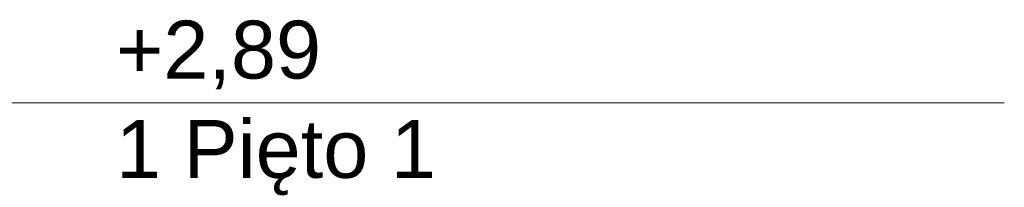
# Model space of a CAD drawing. Header units: millimetres. Extents: x 92668 to 123324, y -8921 to 14506.
# Tile 133 of 133: x 119930 to 123324, y 2598 to 3178. Entities that reach past the tile are written whole.
import ezdxf

# ---------------------------------------------------------------- set-up
doc = ezdxf.new("R2010")
doc.units = ezdxf.units.MM
doc.header["$MEASUREMENT"] = 0
doc.layers.add('0_Nr_pióra__45', color=7, linetype='Continuous', lineweight=15, true_color=0x40a5ff)
doc.styles.add('STYL_AUTOMATYCZNY_1', font='arial.ttf')

# ---------------------------------------------------------------- blocks, each defined once
blk = doc.blocks.new('B Przekrój_STORY_MARKER')
at = {"layer": '0_Nr_pióra__45', "color": 161, "linetype": 'Continuous', "lineweight": 15, "true_color": 0x40a5ff}
for p, q in [((120061.6, 2890), (119861.6, 2890)), ((120061.6, 2890), (120261.6, 2890)), ((123323.6, 2890), (120261.6, 2890))]:
    blk.add_line(p, q, dxfattribs=at)
at = {"layer": '0_Nr_pióra__45', "color": 161, "lineweight": 15, "true_color": 0x40a5ff, "insert": (120261.6, 3174.3), "char_height": 200, "attachment_point": 1, "line_spacing_factor": 1.029083, "style": 'STYL_AUTOMATYCZNY_1'}
blk.add_mtext('\\A1;{\\pql;\\pt0;\\fArial|b0|i0|c238|p0;\\W1.000000;+2,89\\P\\pql;\\pt0;\\fArial|b0|i0|c238|p0;\\W1.000000;1\\fArial|b0|i0|c238|p0;\\W1.000000; \\fArial|b0|i0|c238|p0;\\W1.000000;Pięto 1}', dxfattribs=at)

msp = doc.modelspace()

# ---------------------------------------------------------------- block references
at = {"linetype": 'Continuous', "lineweight": 0}
msp.add_blockref('B Przekrój_STORY_MARKER', (0, 0), dxfattribs=at)

doc.saveas('drawing.dxf')
